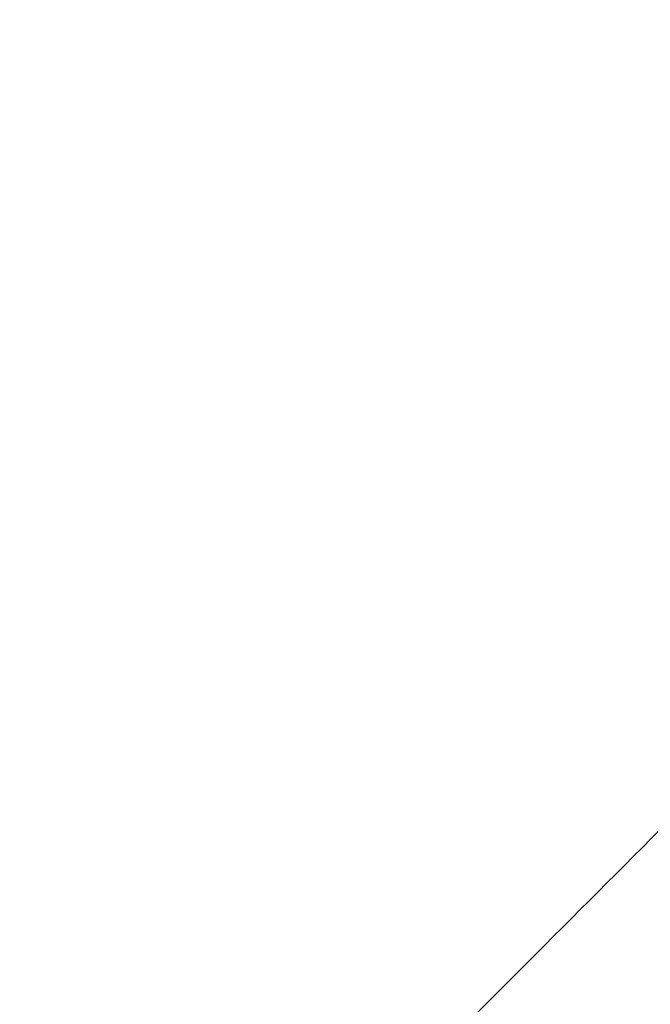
# Model space of a CAD drawing. Header units: millimetres. Extents: x -657 to 864, y -831 to 851.
# Tile 132 of 256: x -278.0664 to -278.0031, y -124.0833 to -123.9846. Entities that reach past the tile are written whole.
import ezdxf

# ---------------------------------------------------------------- set-up
doc = ezdxf.new("R2010")
doc.units = ezdxf.units.MM
doc.layers.add('Default', color=7, linetype='Continuous', true_color=0x000000)

msp = doc.modelspace()

# ---------------------------------------------------------------- linework, layer by layer
at = {"layer": 'Default'}
for points, weights, knots in [([(-278.066431, -123.502225, -335.679964), (-277.779978, -123.292616, -335.679964), (-277.504452, -123.568143, -335.679964), (-277.228875, -123.843719, -335.679964), (-277.438578, -124.130182, -335.679964)], [0.949022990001, 0.735311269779, 1, 0.735275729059, 0.949080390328], [1.722058, 1.722058, 1.722058, 3.141593, 3.141593, 4.561318, 4.561318, 4.561318]), ([(-278.066422, -123.502218, -334.887841), (-277.77997, -123.292625, -334.887841), (-277.504452, -123.568143, -334.887841), (-277.228867, -123.843727, -334.887841), (-277.438585, -124.130191, -334.887841)], [0.949013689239, 0.735317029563, 1, 0.735270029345, 0.949089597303], [1.722089, 1.722089, 1.722089, 3.141593, 3.141593, 4.561349, 4.561349, 4.561349]), ([(-278.066409, -123.502209, -335.283902), (-277.779959, -123.292635, -335.283902), (-277.504452, -123.568143, -335.283902), (-277.228938, -123.843657, -335.283902), (-277.438523, -124.130108, -335.283902)], [0.949001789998, 0.735324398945, 1, 0.735319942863, 0.949008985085], [1.722128, 1.722128, 1.722128, 3.141593, 3.141593, 4.561081, 4.561081, 4.561081])]:
    msp.add_rational_spline(points, weights, degree=2, knots=knots, dxfattribs=at)
for points in [[(-277.541681, -124.107362, -337.380359), (-277.792676, -123.856367, -337.380359), (-278.043671, -123.605372, -337.380359)], [(-278.020853, -124.084544, -337.380359), (-277.792676, -123.856367, -337.380359), (-277.564498, -123.628189, -337.380359)]]:
    msp.add_open_spline(points, degree=2, dxfattribs=at)

doc.saveas('drawing.dxf')
